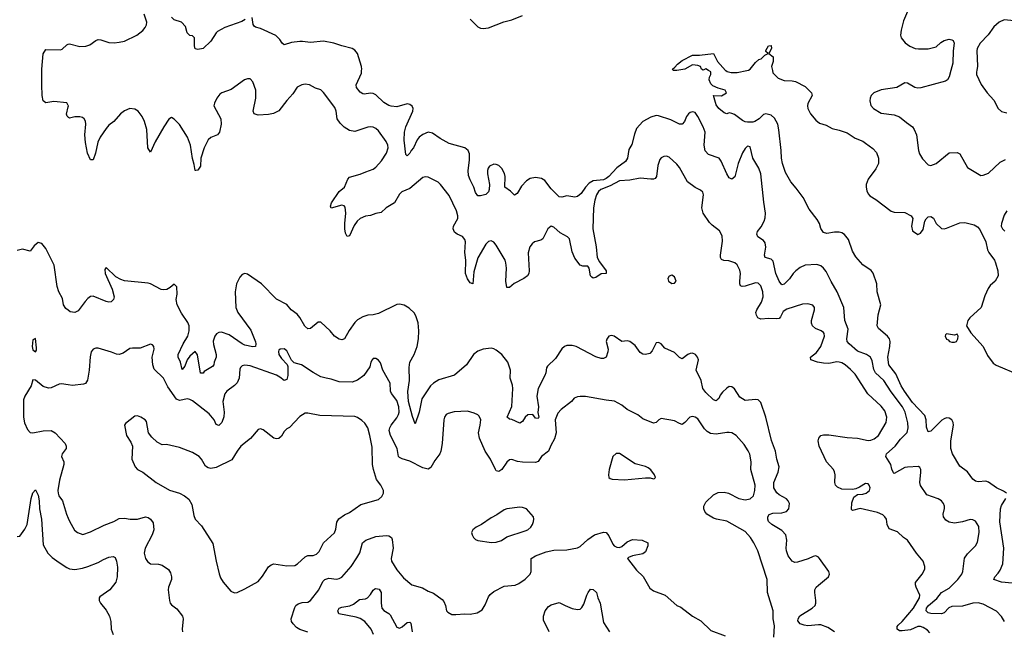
# Model space of a CAD drawing. Header units: inches. Extents: x 2001573 to 2220545, y 644482 to 846830.
# Tile 255 of 256: x 2129630 to 2137150, y 695714 to 700389. Entities that reach past the tile are written whole.
import ezdxf

# ---------------------------------------------------------------- set-up
doc = ezdxf.new("R2010")
doc.units = ezdxf.units.IN
doc.header["$MEASUREMENT"] = 0
for name, color, linetype in [('C1629', 7, 'Continuous'), ('C1639', 7, 'Continuous'), ('C1720', 7, 'Continuous'), ('C1730', 7, 'Continuous')]:
    doc.layers.add(name, color=color, linetype=linetype)

msp = doc.modelspace()

# ---------------------------------------------------------------- linework, layer by layer
at = {"layer": 'C1629', "color": 5}
for points, elevation in [([(2130000, 699732.7), (2129990, 699752.6), (2129890, 699762.9), (2129830, 699753.3), (2129810, 699769.9), (2129802, 699810), (2129797.5, 699890), (2129799.4, 700000)], 280), ([(2130000, 699643.3), (2129991.5, 699651.5), (2129987.4, 699667.4), (2130000, 699724)], 280), ([(2130000, 698167.4), (2129981.7, 698181.7), (2129963.1, 698210), (2129957.2, 698257.2), (2129928.1, 698308.1), (2129914.6, 698350), (2129892.9, 698512.9), (2129830, 698641.2), (2129797.6, 698677.6), (2129770, 698686.6), (2129739, 698661), (2129710, 698619), (2129650, 698634), (2129610, 698624)], 320), ([(2130000, 697597.2), (2129950, 697605.1), (2129930, 697602), (2129870, 697575.4), (2129850, 697573.5), (2129810, 697586.2), (2129750, 697634.5), (2129730, 697637.2), (2129718.5, 697590), (2129669.2, 697510.8), (2129657.9, 697482.1), (2129659.9, 697350), (2129666.8, 697306.8), (2129690, 697255.6), (2129710, 697234.6), (2129730, 697231.6), (2129810, 697247.4), (2129870, 697248.9), (2129899.5, 697230), (2129977.4, 697150), (2129985.7, 697130), (2129983.7, 697110), (2129952.9, 697070), (2129948.5, 697050), (2129965.5, 697010), (2129967.2, 696990), (2129934.5, 696870), (2129921.4, 696790), (2129922.6, 696770), (2129929.4, 696749.4), (2129956, 696710), (2129988.1, 696608.1), (2130000, 696579.1)], 340), ([(2129610, 696438.8), (2129630, 696440.4), (2129670, 696495.6), (2129686.3, 696530), (2129717.8, 696730), (2129730, 696772.4), (2129750, 696796.3), (2129770, 696754), (2129778.5, 696710), (2129780.7, 696650), (2129797, 696570), (2129810, 696374), (2129845, 696310), (2129878.5, 696278.5), (2129930, 696238.6), (2129990, 696202), (2130000, 696196.8)], 320)]:
    msp.add_lwpolyline(points, dxfattribs=dict(at, elevation=elevation))
at = {"layer": 'C1629', "color": 5, "elevation": 340}
msp.add_lwpolyline([(2129750, 697953.2), (2129730, 697941.2), (2129725.1, 697890), (2129730, 697864.9), (2129750, 697850.7), (2129756.8, 697863.2), (2129758.7, 697881.3)], close=True, dxfattribs=at)
at = {"layer": 'C1639', "color": 5}
for points, elevation in [([(2137151.3, 695790), (2137130, 695827.1), (2137090, 695866.9), (2136990, 695920.5), (2136950, 695932.6), (2136910, 695927.7), (2136830, 695906.3), (2136750, 695903.4), (2136727.2, 695892.8), (2136690, 695854.6), (2136670, 695847.9), (2136588.7, 695848.7), (2136570, 695854.6), (2136554.6, 695870), (2136556.1, 695890), (2136570.6, 695910), (2136634.7, 695965.3), (2136670, 696009.2), (2136730, 696044.8), (2136795.9, 696110), (2136824.8, 696150), (2136833.1, 696170), (2136847.5, 696272.5), (2136870, 696304.9), (2136930, 696368.4), (2136944.7, 696395.3), (2136958.4, 696470), (2136954.6, 696514.6), (2136930, 696555.1), (2136910, 696566.6), (2136890, 696568.3), (2136830, 696550.8), (2136770, 696541.4), (2136730, 696547.4), (2136703.6, 696563.6), (2136685.1, 696590), (2136683, 696610), (2136693.4, 696653.4), (2136693.6, 696670), (2136687, 696690), (2136669.5, 696710), (2136645.2, 696725.2), (2136557.5, 696757.5), (2136509.1, 696829.1), (2136504.1, 696850), (2136514, 696930), (2136512.2, 696950), (2136504.9, 696964.9), (2136494.2, 696974.2), (2136410, 696969.7), (2136390, 696964.7), (2136310, 696919.5), (2136304.4, 696924.4), (2136292, 696952), (2136284.2, 696990), (2136245.1, 697050), (2136251.5, 697070), (2136318, 697130), (2136358.5, 697181.5), (2136407.3, 697232.7), (2136415, 697270), (2136413.8, 697306.2), (2136393.9, 697390), (2136373.8, 697430), (2136285.6, 697545.6), (2136230, 697629.8), (2136166.5, 697690), (2136154.5, 697714.5), (2136141.5, 697781.5), (2136128.2, 697808.2), (2136097, 697830), (2136030, 697854.4), (2135965.1, 697910), (2135949.6, 697930), (2135946.9, 697950), (2135956.6, 698023.4), (2135933, 698090), (2135924.4, 698190), (2135873.7, 698310), (2135827.4, 698387.4), (2135790, 698463.7), (2135770, 698489.5), (2135750, 698506.6), (2135718, 698518), (2135630, 698512.9), (2135590, 698494.6), (2135558.2, 698470), (2135538.8, 698450), (2135510, 698407.8), (2135470, 698367), (2135450, 698361.2), (2135430, 698389.2), (2135405.5, 698450), (2135384.4, 698544.4), (2135370, 698558.4), (2135324.5, 698570), (2135319.7, 698590), (2135329.8, 698650), (2135323.7, 698683.7), (2135310, 698701.7), (2135268.3, 698730), (2135259.7, 698750), (2135266.4, 698770), (2135293.7, 698806.3), (2135317.4, 698850), (2135324.9, 698875.1), (2135327.2, 698910), (2135313.6, 698993.6), (2135291.3, 699210), (2135274.8, 699254.8), (2135228.4, 699330), (2135210, 699417.2), (2135190, 699421.2), (2135170, 699403.7), (2135150, 699372.3), (2135117.6, 699290), (2135091.4, 699188.6), (2135070, 699169.4), (2135050, 699180.9), (2135030, 699209.5), (2134988.2, 699308.2), (2134971.3, 699330), (2134890, 699359.7), (2134866.2, 699386.2), (2134858.8, 699430), (2134864.7, 699530), (2134850, 699569.4), (2134810, 699649.3), (2134790, 699679.5), (2134770, 699685.6), (2134750, 699679.6), (2134738, 699670), (2134722, 699650), (2134706.4, 699610), (2134690, 699589.6), (2134670, 699589.7), (2134603.2, 699623.2), (2134510, 699653.7), (2134490, 699656.4), (2134450, 699643.5), (2134390.2, 699609.8), (2134342.2, 699557.8), (2134325.1, 699514.9), (2134304.4, 699435.6), (2134282.3, 699397.7), (2134272.6, 699330), (2134256.1, 699303.9), (2134190, 699255.6), (2134130, 699190.4), (2134110, 699174.8), (2134090, 699165.8), (2134010, 699156), (2133979.6, 699140.4), (2133950.8, 699110), (2133919.2, 699060.8), (2133890, 699038.2), (2133870, 699032), (2133810, 699041.6), (2133770, 699032.7), (2133750, 699036), (2133690, 699096.9), (2133640.5, 699160.5), (2133615.6, 699175.6), (2133570, 699182.3), (2133530, 699175.6), (2133501.7, 699158.3), (2133463.7, 699116.3), (2133430, 699060.7), (2133410, 699046.6), (2133379.1, 699079.1), (2133335.1, 699110), (2133338.7, 699190), (2133333.3, 699213.3), (2133311.5, 699251.5), (2133290, 699273.3), (2133270, 699282.2), (2133250, 699284.2), (2133218.3, 699270), (2133207, 699253), (2133203, 699237), (2133203.2, 699210), (2133218.9, 699130), (2133215.8, 699090), (2133210, 699074), (2133190, 699053.2), (2133150, 699041.6), (2133130, 699043.6), (2133110, 699069.2), (2133099.7, 699110), (2133070, 699165.2), (2133059, 699199), (2133055.2, 699235.2), (2133064.7, 699315.3), (2133064.3, 699364.3), (2133055.3, 699390), (2133030, 699409), (2132910, 699442.7), (2132840.2, 699480.2), (2132782.2, 699522.2), (2132750, 699529.9), (2132707.7, 699512.3), (2132680.7, 699490), (2132665.5, 699470), (2132636.5, 699410), (2132619.3, 699390), (2132610, 699369.3), (2132590, 699349.5), (2132579, 699359), (2132567.4, 699467.4), (2132569.2, 699530), (2132579.1, 699570), (2132632.1, 699690), (2132634, 699710), (2132628.1, 699728.1), (2132610, 699741.1), (2132590, 699744.7), (2132510, 699724.1), (2132467.5, 699727.5), (2132450, 699732.7), (2132410, 699755.5), (2132350, 699813.6), (2132330, 699825.6), (2132310, 699828.6), (2132260.5, 699820.5), (2132250, 699821.6), (2132230, 699834), (2132202, 699870), (2132199.7, 699890), (2132239.3, 699980.7), (2132241.7, 700000)], 260), ([(2137167.3, 696770), (2137145.5, 696785.5), (2137090, 696809.8), (2137030, 696854.7), (2137010, 696860.4), (2136950, 696855.8), (2136930, 696862.4), (2136910, 696877), (2136870, 696932), (2136810, 696975.1), (2136755.1, 697070), (2136742, 697110), (2136741.1, 697170), (2136761.3, 697290), (2136758.7, 697310), (2136750, 697329.2), (2136730, 697342.9), (2136710, 697345.1), (2136690, 697338.4), (2136672.3, 697327.7), (2136590, 697244.5), (2136570, 697239.3), (2136555, 697275), (2136554, 697330), (2136542.5, 697362.5), (2136450, 697464), (2136387.1, 697550), (2136361.9, 697590), (2136322.7, 697682.7), (2136269.2, 697750), (2136259.6, 697810), (2136275.7, 697890), (2136278, 697930), (2136272.7, 697950), (2136257.6, 697970), (2136188.8, 698028.8), (2136178.9, 698050), (2136186.2, 698133.8), (2136207.3, 698210), (2136178.7, 698310), (2136176.9, 698370), (2136150, 698451.8), (2136133, 698473), (2136070, 698515.4), (2136015.9, 698575.9), (2135990, 698619.5), (2135959.6, 698710), (2135930, 698747.3), (2135910, 698760.2), (2135890, 698765), (2135854.2, 698765.8), (2135795.1, 698755.1), (2135770, 698762.7), (2135750, 698793.2), (2135739.2, 698830), (2135721.9, 698861.9), (2135659.6, 698939.6), (2135614, 699030), (2135561.7, 699101.7), (2135519.7, 699150), (2135479.7, 699219.7), (2135456.8, 699290), (2135448.7, 699330), (2135446.6, 699390), (2135427.2, 699547.2), (2135419.6, 699590), (2135395.9, 699635.9), (2135370, 699658), (2135330, 699669.7), (2135310, 699663.6), (2135277, 699630), (2135244.9, 699610), (2135230, 699604.8), (2135190, 699605), (2135170, 699609), (2135150, 699619.7), (2135090, 699664.7), (2135070, 699672.7), (2135050, 699676), (2135030, 699669.4), (2135010, 699676), (2134970, 699709.6), (2134950, 699737.2), (2134929.4, 699810.6), (2134990, 699806), (2135028, 699830), (2135018, 699850), (2134965.2, 699865.2), (2134924.7, 699884.7), (2134910, 699898), (2134895.3, 699930), (2134898, 699950), (2134908, 699970), (2134908, 699990), (2134891.6, 700000)], 240), ([(2135024, 700000), (2135033.7, 699993.7), (2135064.9, 699984.9), (2135110, 699984.4), (2135183.5, 700000)], 240), ([(2135379.6, 700000), (2135383.4, 699983.4), (2135422, 699942), (2135470, 699923.8), (2135530, 699922), (2135556.3, 699916.3), (2135630, 699879.1), (2135670, 699838.8), (2135677.3, 699830), (2135681.6, 699810), (2135650.9, 699749.1), (2135647.5, 699730), (2135650.9, 699710), (2135670.2, 699670), (2135710, 699620.9), (2135738.9, 699598.9), (2135790, 699582), (2135836.7, 699556.7), (2135890, 699544.9), (2135950, 699523.8), (2136010, 699483.1), (2136070, 699459.3), (2136090, 699446.4), (2136145.3, 699405.3), (2136173, 699373), (2136190.3, 699330), (2136190.3, 699290), (2136170.2, 699250), (2136109.4, 699170.6), (2136096.1, 699130), (2136094.3, 699110), (2136099.9, 699079.9), (2136110, 699057.3), (2136122.5, 699042.5), (2136170, 699014.9), (2136286.5, 698926.5), (2136310, 698918.4), (2136390, 698915.5), (2136438, 698890), (2136451, 698870), (2136442.8, 698810), (2136450, 698774), (2136490, 698746.8), (2136510, 698756), (2136530, 698784.7), (2136543.7, 698850), (2136553.4, 698866.6), (2136570, 698882), (2136590, 698884.9), (2136610, 698870.8), (2136630.4, 698830), (2136670, 698792.2), (2136690, 698790.3), (2136710, 698795.6), (2136810, 698836.9), (2136850, 698838.6), (2136919.9, 698819.9), (2136945.1, 698805.1), (2136964.2, 698784.2), (2137010.2, 698690), (2137022.6, 698630), (2137031.7, 698610), (2137074.4, 698550), (2137083.8, 698530), (2137102, 698470), (2137104, 698430), (2137080.4, 698390), (2137042.5, 698357.5), (2137026.6, 698333.4), (2137002.8, 698277.2), (2136974.6, 698190), (2136886.8, 698110), (2136870.8, 698090), (2136862, 698050), (2136894.4, 697994.4), (2136990, 697890.8), (2137022.8, 697822.8), (2137064.1, 697764.1), (2137088.1, 697748.1), (2137270, 697672.4)], 240), ([(2136741.1, 700000), (2136728.3, 699951.7), (2136716.5, 699930), (2136701.6, 699918.4), (2136512.9, 699867.1), (2136490, 699864.6), (2136467.3, 699870), (2136410, 699904.2), (2136390, 699907), (2136330, 699869.6), (2136210, 699852.8), (2136154.8, 699830), (2136133.4, 699810), (2136125.5, 699790), (2136123.8, 699770), (2136132, 699732), (2136150.5, 699710), (2136210, 699674.9), (2136310, 699660.9), (2136350, 699647), (2136402.2, 699602.2), (2136449.3, 699569.3), (2136463.1, 699550), (2136480.3, 699510), (2136494, 699390), (2136502.5, 699362.5), (2136526.4, 699326.4), (2136570, 699279.1), (2136590, 699275.5), (2136630, 699288.7), (2136730, 699370.4), (2136790, 699374), (2136810, 699364.7), (2136870, 699258.8), (2136970, 699198), (2136990, 699201), (2137030, 699216.3), (2137119.8, 699300.2), (2137159.2, 699320.8)], 260), ([(2136939.4, 700000), (2136937.1, 699990), (2136938, 699970), (2136972.8, 699892.8), (2137019.1, 699830), (2137070, 699774.8), (2137103, 699710), (2137130, 699688.5), (2137170, 699677.1)], 280), ([(2136582.8, 695702.8), (2136562.6, 695722.6), (2136530, 695742.6), (2136510, 695749.8), (2136490, 695749.8), (2136434.6, 695725.4), (2136370, 695717), (2136350, 695716.4), (2136331.2, 695730), (2136333.3, 695750), (2136340.2, 695759.8), (2136370, 695788.1), (2136456.3, 695890), (2136502.7, 695970), (2136504.9, 695990), (2136477.5, 696050), (2136471.7, 696070), (2136473.1, 696086.9), (2136522.9, 696150), (2136542.9, 696190), (2136543.6, 696210), (2136531.8, 696250), (2136480.7, 696310), (2136410, 696409.3), (2136379.3, 696430), (2136333.6, 696473.6), (2136270, 696496), (2136256.3, 696530), (2136249.5, 696570), (2136238, 696590), (2136223.1, 696603.1), (2136181.4, 696621.4), (2136050, 696652.2), (2135990, 696638.3), (2135984.1, 696644.1), (2135985, 696695), (2136001.4, 696738.6), (2136030, 696758.6), (2136070, 696762), (2136096.3, 696770), (2136119.7, 696790), (2136125.1, 696810), (2136118.7, 696830), (2136110, 696840.7), (2136090, 696842.4), (2136045.4, 696814.6), (2136017.6, 696802.4), (2135990, 696797.6), (2135910, 696800.2), (2135875.5, 696815.5), (2135861.6, 696830), (2135854.8, 696850), (2135858.2, 696910), (2135853.5, 696933.5), (2135844.7, 696950), (2135793.3, 697010), (2135736.9, 697130), (2135729.8, 697170), (2135733, 697190), (2135749.8, 697210.2), (2135770, 697216.5), (2135810, 697216.5), (2135950, 697195), (2136030, 697191.3), (2136110, 697172.7), (2136130, 697174.2), (2136156.2, 697183.8), (2136188.8, 697211.2), (2136247.5, 697310), (2136254, 697350), (2136237.9, 697397.9), (2136210, 697435), (2136108.9, 697530), (2136010, 697679.3), (2135976, 697716), (2135935.6, 697750), (2135910, 697764.9), (2135890, 697770.6), (2135870, 697772.4), (2135810, 697761.9), (2135770, 697762.3), (2135723.7, 697770), (2135671.6, 697790), (2135669.7, 697810), (2135714.8, 697845.2), (2135749.1, 697890), (2135776.5, 697970), (2135775, 697990), (2135770, 697996.9), (2135751.6, 698010), (2135708.2, 698028.2), (2135684.4, 698050), (2135677.2, 698070), (2135678.7, 698090), (2135700.4, 698170), (2135700.5, 698190), (2135686.9, 698206.9), (2135650, 698216.9), (2135610, 698213.7), (2135490, 698177), (2135462.4, 698157.6), (2135441.9, 698118.1), (2135430, 698105), (2135410, 698101.5), (2135350, 698105.8), (2135290, 698099.8), (2135268.2, 698110), (2135256.5, 698130), (2135253.3, 698150), (2135260.3, 698170), (2135295.8, 698230), (2135309, 698270), (2135307.2, 698310), (2135290, 698355.1), (2135270, 698374.7), (2135250, 698378.7), (2135170, 698351.5), (2135148.9, 698348.9), (2135135.6, 698355.6), (2135129.8, 698369.8), (2135129.8, 698389.8), (2135136, 698450), (2135130, 698473.2), (2135110, 698515.1), (2135092.7, 698530), (2135076.4, 698536.4), (2135045.2, 698545.2), (2135008.5, 698548.5), (2134990, 698556.3), (2134981.8, 698570), (2134982, 698590), (2134997.2, 698697.2), (2134996.6, 698736.6), (2134974.9, 698774.9), (2134917.7, 698817.7), (2134898, 698838), (2134849.8, 698910), (2134839.2, 698950), (2134851.5, 699050), (2134846.6, 699070), (2134830, 699086.6), (2134790, 699107.3), (2134730.8, 699150.8), (2134670, 699259.6), (2134650, 699284.2), (2134590, 699337), (2134570, 699346.6), (2134550, 699343.7), (2134530, 699332.3), (2134520.3, 699319.7), (2134504.7, 699275.3), (2134494.7, 699190), (2134484.8, 699175.2), (2134471, 699169), (2134451, 699169), (2134370, 699178.8), (2134290, 699161.4), (2134210, 699158.5), (2134140.3, 699119.7), (2134068.3, 699091.7), (2134050, 699075), (2134035, 699050), (2134021.7, 699010), (2134013.3, 698950), (2134008.7, 698790), (2134033.7, 698653.7), (2134041, 698570), (2134058.5, 698538.5), (2134110.2, 698470), (2134110.2, 698449.8), (2134070, 698445.2), (2134030, 698419.4), (2134010, 698412.9), (2134000.6, 698420.6), (2133990.6, 698430.6), (2133978.9, 698490), (2133970, 698504.5), (2133930, 698505.6), (2133910, 698513.6), (2133870, 698565.4), (2133850, 698614), (2133830, 698714), (2133814, 698730), (2133758.8, 698758.8), (2133710, 698803.5), (2133690, 698810.9), (2133664.4, 698790), (2133626.1, 698713.9), (2133610, 698703), (2133560.7, 698690), (2133543.6, 698676.4), (2133527.2, 698652.8), (2133513.4, 698606.6), (2133522, 698470), (2133518.6, 698450), (2133508.5, 698431.5), (2133479.5, 698410), (2133407.1, 698372.9), (2133370, 698342.6), (2133350, 698342.9), (2133342, 698390), (2133347.8, 698490), (2133344.1, 698530), (2133337.5, 698550), (2133270, 698665.7), (2133250, 698687.2), (2133230, 698698.3), (2133210, 698694.3), (2133190, 698672.2), (2133130.1, 698569.9), (2133097.3, 698462.7), (2133090.3, 698370), (2133070, 698376.9), (2133050, 698408.7), (2133035.5, 698450), (2133038.6, 698550), (2133030.5, 698610), (2133033.7, 698690), (2133029.9, 698709.9), (2133010.9, 698730.9), (2132971.6, 698750), (2132950, 698766), (2132940.3, 698790), (2132942.2, 698810), (2132975.7, 698870), (2132977.3, 698890), (2132967.1, 698927.1), (2132910, 699044.5), (2132843.6, 699130), (2132826, 699146), (2132750, 699184.5), (2132730, 699187), (2132710, 699182.9), (2132610, 699099.7), (2132547.3, 699072.7), (2132530, 699056.3), (2132491.5, 698988.5), (2132429.5, 698950.5), (2132390, 698915.8), (2132350, 698907.6), (2132310, 698892.3), (2132270, 698887.7), (2132230, 698869.9), (2132207.2, 698850), (2132183.9, 698816.1), (2132150, 698737), (2132130, 698732.3), (2132118.2, 698758.2), (2132112.1, 698790), (2132111.9, 698830), (2132121.2, 698910), (2132115.7, 698955.7), (2132107, 698967), (2132090, 698971.1), (2132010, 698949.3), (2132003.9, 698963.9), (2132011.5, 698990), (2132070, 699074.6), (2132111.3, 699110), (2132136.2, 699170), (2132150, 699185.5), (2132230, 699207.5), (2132272.7, 699227.3), (2132330, 699246.1), (2132350, 699261.1), (2132394.3, 699310), (2132431.4, 699370), (2132443.7, 699410), (2132442.2, 699430), (2132430, 699458.7), (2132370, 699539.5), (2132350, 699558.4), (2132330, 699567.6), (2132310, 699571.1), (2132290, 699568.2), (2132190, 699535.1), (2132150, 699541.7), (2132107.2, 699567.2), (2132077.9, 699597.9), (2132055.8, 699630), (2132047.7, 699690), (2132037.4, 699717.4), (2131950, 699833.2), (2131930, 699852.7), (2131890, 699866), (2131842, 699890), (2131810, 699896.2), (2131784.7, 699890), (2131750, 699872.3), (2131716.9, 699823.1), (2131670, 699772.3), (2131608, 699692), (2131568.1, 699671.9), (2131530, 699664.2), (2131450, 699658.4), (2131421.2, 699670), (2131413.2, 699690), (2131433.3, 699790), (2131432.8, 699850), (2131410, 699914), (2131390, 699936), (2131370, 699938), (2131346, 699930), (2131244.4, 699855.6), (2131174.8, 699830), (2131159.6, 699820.4), (2131134.4, 699790), (2131116.4, 699750), (2131113, 699730), (2131166.7, 699630), (2131168.5, 699590), (2131156.4, 699530), (2131140.7, 699510), (2131090, 699489.7), (2131070, 699471.8), (2131037.7, 699410), (2131013.6, 699330), (2131010, 699269), (2130990, 699238), (2130975.3, 699235.3), (2130970, 699235.3), (2130963.3, 699283.3), (2130948.9, 699328.9), (2130934, 699430), (2130910.8, 699490), (2130850, 699586.6), (2130810, 699629.3), (2130790, 699641.2), (2130770, 699627.6), (2130730.2, 699570), (2130665.4, 699454.6), (2130630, 699377.2), (2130608.3, 699410), (2130601.4, 699550), (2130583.9, 699610), (2130564, 699650), (2130533.6, 699690), (2130510, 699706), (2130470, 699709.6), (2130430, 699693.3), (2130399.3, 699670), (2130349.2, 699610.8), (2130310, 699582), (2130290, 699556.3), (2130245, 699490), (2130226.4, 699453.6), (2130209, 699370), (2130190, 699317.2), (2130170, 699319), (2130147.1, 699370), (2130131.8, 699450), (2130126.8, 699510), (2130134.8, 699590), (2130132.1, 699612.1), (2130123, 699630), (2130110, 699642), (2130090, 699647.2), (2130050, 699646), (2130010, 699637), (2130001.7, 699641.7), (2130000, 699643.3)], 280), ([(2130000, 699724), (2130001.3, 699730), (2130000, 699732.7)], 280), ([(2137170, 698928), (2137150, 698895.1), (2137128.5, 698830), (2137127.5, 698810), (2137136, 698790), (2137153.6, 698773.6)], 260), ([(2135854, 695710), (2135802.6, 695742.6), (2135750, 695762.1), (2135730, 695764.1), (2135650, 695756.5), (2135621, 695761), (2135591, 695771), (2135573.8, 695793.8), (2135574.7, 695810), (2135587.4, 695832.6), (2135682.4, 695890), (2135704.7, 695910), (2135711.2, 695930), (2135711.2, 695948.8), (2135702, 696010), (2135703.5, 696030), (2135713, 696050), (2135730, 696067), (2135807, 696130), (2135814.5, 696150), (2135809.5, 696170), (2135738.4, 696270), (2135730, 696279.5), (2135710, 696289.6), (2135690, 696286), (2135652.6, 696267.4), (2135570, 696242.4), (2135550, 696240.7), (2135530, 696248.9), (2135500.2, 696290), (2135486.3, 696330), (2135483.9, 696350), (2135489.8, 696410), (2135480.7, 696450), (2135450, 696485), (2135373.5, 696530), (2135350, 696552), (2135343.5, 696570), (2135344.5, 696590), (2135354.3, 696605.7), (2135382, 696618), (2135450, 696618.6), (2135487.6, 696630), (2135505.1, 696650), (2135509.7, 696689.7), (2135500.7, 696710), (2135486, 696726), (2135430, 696756), (2135411.9, 696771.9), (2135389.9, 696810), (2135389.9, 696850), (2135424.2, 696930), (2135430.8, 696970), (2135412.2, 697030), (2135402.8, 697090), (2135371.1, 697171.1), (2135328, 697350), (2135290, 697462.7), (2135270, 697482.7), (2135250, 697486), (2135170, 697477), (2135130, 697504.2), (2135088.4, 697568.4), (2135070, 697582.9), (2135050, 697584.5), (2135030, 697572.3), (2134997.8, 697542.2), (2134980.9, 697519.1), (2134970, 697494), (2134958, 697482), (2134950, 697476), (2134930, 697483.7), (2134870, 697539.6), (2134848.6, 697570), (2134834.8, 697630), (2134797.7, 697710), (2134814.5, 697790), (2134806.6, 697810), (2134790.7, 697830.7), (2134770, 697838.7), (2134750, 697838.2), (2134732.7, 697830), (2134690, 697797), (2134670, 697807.3), (2134630, 697844.5), (2134557.5, 697877.5), (2134529, 697910), (2134510, 697922.7), (2134490, 697919.3), (2134461.7, 697858.3), (2134442.9, 697837.1), (2134410.7, 697829.3), (2134390, 697833.5), (2134370, 697846), (2134330, 697897.4), (2134290, 697929.6), (2134270, 697935.1), (2134230, 697929.6), (2134170, 697969.7), (2134150, 697974.3), (2134130, 697969.6), (2134113.9, 697946.1), (2134110.3, 697930), (2134124.7, 697870), (2134123.2, 697850), (2134110.3, 697810), (2134090, 697799.1), (2134070, 697798.7), (2134030, 697811.9), (2133879, 697890), (2133850, 697898.7), (2133810, 697897.6), (2133790, 697889.6), (2133770, 697872), (2133721.4, 697798.6), (2133660.3, 697739.7), (2133653.4, 697726.6), (2133649.2, 697690), (2133642, 697670), (2133590.8, 697570), (2133578.8, 697510), (2133592, 697430), (2133587.5, 697387.5), (2133594.4, 697350), (2133590, 697339.5), (2133570, 697343.1), (2133550, 697371.2), (2133510, 697369.7), (2133490.3, 697350), (2133470, 697318.3), (2133450, 697305.7), (2133390, 697331.9), (2133370, 697334.3), (2133353, 697350), (2133388.6, 697431.4), (2133395.8, 697570), (2133394.2, 697594.2), (2133376.5, 697650), (2133377.8, 697710), (2133357.1, 697770), (2133313, 697830), (2133270, 697864), (2133250, 697874), (2133230, 697877.4), (2133170, 697871.3), (2133130, 697856.3), (2133097.1, 697830), (2133042.4, 697750), (2132950, 697671), (2132830, 697636.1), (2132790, 697611.5), (2132766.4, 697590), (2132700.1, 697490), (2132680.1, 697390), (2132650, 697299), (2132630, 697356), (2132600.3, 697470), (2132594, 697546), (2132606.4, 697630), (2132605.4, 697730), (2132609.2, 697770), (2132641.8, 697830), (2132664.6, 697890), (2132676.5, 697950), (2132679.1, 698010), (2132672.6, 698072.6), (2132658.5, 698118.5), (2132645.1, 698145.1), (2132604.9, 698184.9), (2132565.8, 698205.8), (2132530, 698213.2), (2132510, 698212.3), (2132370, 698142.9), (2132330, 698132.5), (2132290, 698129.8), (2132250, 698118), (2132210, 698093.8), (2132190, 698074.7), (2132146, 698014), (2132111.3, 697948.7), (2132090, 697942.4), (2132070, 697948), (2132034, 697970), (2132000.5, 698010), (2131930, 698076.3), (2131910, 698077.4), (2131851, 698029), (2131830, 698025.7), (2131807.1, 698047.1), (2131770, 698112.6), (2131750, 698138.3), (2131702.9, 698170), (2131670, 698212.3), (2131590, 698252.7), (2131477.2, 698370), (2131370, 698442.7), (2131350, 698449.2), (2131330, 698441.2), (2131310, 698421.2), (2131286, 698370), (2131276.4, 698310), (2131279.6, 698190), (2131296, 698150), (2131395.7, 698015.7), (2131430, 697926), (2131434.3, 697910), (2131430.4, 697890), (2131410, 697888.4), (2131350, 697902.3), (2131330, 697911.6), (2131230, 697980.8), (2131170, 698001.4), (2131150, 697998.5), (2131133.3, 697986.7), (2131121.4, 697970), (2131108.5, 697931.5), (2131110, 697904.9), (2131131, 697829), (2131130.2, 697810), (2131115.3, 697770), (2131112.8, 697750), (2131102.2, 697737.8), (2131039.1, 697700.9), (2131030, 697688.2), (2131010, 697686), (2130987, 697827), (2130970, 697852.3), (2130930, 697817.7), (2130908.7, 697790), (2130890, 697741.3), (2130870, 697716.2), (2130856.8, 697770), (2130841.2, 697810), (2130840.9, 697830), (2130878.9, 697910), (2130914.5, 697970), (2130924.5, 698010), (2130925.3, 698050), (2130915.1, 698075.1), (2130865.3, 698145.3), (2130833.5, 698210), (2130826, 698250), (2130831.3, 698291.3), (2130830, 698346), (2130810, 698368), (2130779.3, 698340.7), (2130752.3, 698327.7), (2130730, 698322.9), (2130710, 698327.6), (2130630, 698369.7), (2130610, 698375.1), (2130430, 698393.5), (2130401.8, 698401.8), (2130363.1, 698423.1), (2130290, 698494), (2130280.5, 698479.5), (2130281.3, 698450), (2130335.3, 698330), (2130350.4, 698270), (2130346, 698250), (2130327.5, 698232.5), (2130310, 698229.5), (2130290, 698233.6), (2130190, 698276.1), (2130170, 698273.1), (2130150, 698258.8), (2130130, 698235.8), (2130076.7, 698163.3), (2130050, 698149.9), (2130015.4, 698155.4), (2130000, 698167.4)], 320), ([(2135390.8, 695670), (2135395.6, 695755.6), (2135385.7, 695810), (2135384.4, 695870), (2135342.4, 696010), (2135339.1, 696110), (2135266.6, 696330), (2135238.3, 696390), (2135212.6, 696430), (2135170, 696477.7), (2135030, 696556.5), (2134950.8, 696570.8), (2134930, 696579.1), (2134878.4, 696610), (2134862, 696630), (2134855.4, 696650), (2134856.4, 696670), (2134870, 696701.6), (2134930, 696757.1), (2134965.6, 696774.4), (2135010, 696777), (2135044.7, 696770), (2135122, 696730), (2135170, 696718.2), (2135210, 696725.2), (2135234.6, 696750), (2135244.8, 696790), (2135246.2, 696830), (2135214.2, 696950), (2135217.4, 697010), (2135206.6, 697066.6), (2135194.4, 697094.4), (2135162.5, 697142.5), (2135102.9, 697210), (2135070, 697229.7), (2135050, 697233.3), (2135030, 697234), (2134950, 697220.2), (2134906.2, 697226.2), (2134880.6, 697240.6), (2134860.3, 697260.3), (2134810, 697337.4), (2134790, 697351.1), (2134770, 697354.7), (2134749, 697351), (2134711.3, 697308.7), (2134690, 697295.6), (2134670, 697301.6), (2134630, 697323.6), (2134530, 697341.2), (2134510.5, 697329.5), (2134490, 697308.7), (2134470, 697304), (2134390, 697337.4), (2134350, 697367.3), (2134270, 697409.5), (2134230, 697442.9), (2134174.1, 697474.1), (2134110, 697479.8), (2133950.4, 697509.6), (2133910.4, 697509.6), (2133890, 697507), (2133864.4, 697495.6), (2133844.9, 697470), (2133766, 697410), (2133739.9, 697380.1), (2133718.5, 697330), (2133726.4, 697230), (2133714.5, 697185.5), (2133685.4, 697134.6), (2133669.2, 697090.8), (2133614.4, 697050), (2133590, 697011.8), (2133570, 697003.9), (2133470, 697006.3), (2133432.2, 697012.2), (2133390, 697026.3), (2133370, 697025.6), (2133350, 697005.6), (2133311.6, 696950), (2133290, 696936.3), (2133270, 696941.6), (2133264, 696950), (2133225.8, 697030), (2133185.8, 697090), (2133141.6, 697190), (2133134.3, 697230), (2133148, 697290), (2133151.2, 697330), (2133138, 697358), (2133128.4, 697368.4), (2133102.2, 697382.2), (2133050, 697397.7), (2132949, 697391), (2132902, 697378), (2132888, 697370), (2132874.9, 697350), (2132868.5, 697330), (2132857.8, 697150), (2132847.6, 697090), (2132838, 697070), (2132800, 697020), (2132770, 696966), (2132750, 696952.4), (2132710, 696964.2), (2132610, 697014.5), (2132550, 697031), (2132530, 697041.3), (2132523.1, 697050), (2132512.3, 697110), (2132461.9, 697210), (2132452.8, 697250), (2132456.5, 697270), (2132466.6, 697290), (2132510, 697345.5), (2132522.7, 697370), (2132527.8, 697390), (2132525.4, 697430), (2132510, 697477.4), (2132470.5, 697530.5), (2132462.9, 697550), (2132458.3, 697610), (2132402.9, 697710), (2132385.6, 697765.6), (2132370, 697785.2), (2132350, 697799.3), (2132330, 697799.3), (2132320.7, 697790), (2132310.6, 697770), (2132303.4, 697736.6), (2132258, 697670), (2132210, 697632.4), (2132170, 697618), (2132070, 697621.2), (2132010, 697641.5), (2131970, 697647.6), (2131930, 697659.7), (2131870, 697691.2), (2131781.2, 697750), (2131726.7, 697766.7), (2131705.6, 697785.6), (2131670, 697857), (2131650, 697873.6), (2131618, 697870), (2131610, 697864), (2131606.5, 697853.5), (2131609.1, 697830), (2131630, 697799.3), (2131672.3, 697752.3), (2131678.7, 697738.7), (2131678.3, 697670), (2131670, 697639.3), (2131650, 697631.8), (2131617.7, 697657.7), (2131591.8, 697671.8), (2131390, 697743.1), (2131350, 697747.1), (2131330, 697742), (2131315.8, 697730), (2131310, 697717.2), (2131305.4, 697650), (2131290, 697614), (2131270, 697592), (2131211.8, 697550), (2131195.6, 697530), (2131182.3, 697470), (2131190.2, 697390), (2131187.7, 697352.3), (2131172.7, 697310), (2131150, 697286), (2131130, 697294), (2131116.2, 697330), (2131077.3, 697377.3), (2130950, 697475.3), (2130930, 697486.6), (2130910.3, 697489.7), (2130850, 697476.9), (2130827.1, 697487.1), (2130761.3, 697581.3), (2130727.4, 697650), (2130657.5, 697717.5), (2130647.6, 697750), (2130642.7, 697810), (2130656.3, 697870), (2130654.5, 697890), (2130644.1, 697904.1), (2130630, 697909.4), (2130550, 697877.4), (2130490, 697878.7), (2130470, 697875.1), (2130420.7, 697839.3), (2130390, 697829.8), (2130370, 697832.2), (2130330, 697848.5), (2130230, 697877.6), (2130210, 697877), (2130190.4, 697869.6), (2130175.5, 697850), (2130167, 697813), (2130160.3, 697710), (2130147.6, 697632.4), (2130131.8, 697608.2), (2130117.7, 697602.3), (2130032.2, 697592.2), (2130000, 697597.2)], 340), ([(2137210, 696080.7), (2137128, 696090), (2137069.3, 696110), (2137077, 696130), (2137102.7, 696157.3), (2137118.3, 696181.7), (2137138.7, 696230), (2137147.4, 696350), (2137117.1, 696550), (2137122.2, 696650), (2137130, 696674.9), (2137161, 696730)], 240), ([(2130000, 696579.1), (2130010, 696554.8), (2130047.6, 696487.6), (2130070, 696468.2), (2130113, 696453), (2130170, 696472.9), (2130275.8, 696524.2), (2130347.7, 696552.3), (2130390, 696575.8), (2130430, 696579.5), (2130472.2, 696572.2), (2130530, 696571.7), (2130590, 696588.9), (2130610, 696584.6), (2130630, 696572.2), (2130650, 696544), (2130654.3, 696490), (2130641, 696450), (2130586.9, 696350), (2130581.1, 696310), (2130590, 696271), (2130606.8, 696246.8), (2130630, 696230.4), (2130690, 696227.2), (2130718.7, 696218.7), (2130765.1, 696185.1), (2130781.8, 696161.8), (2130790.3, 696130.3), (2130788.8, 696110), (2130767.2, 696050), (2130764.9, 696030), (2130772.7, 695950), (2130779.3, 695930), (2130790, 695916.3), (2130830, 695884.4), (2130872.7, 695830), (2130879.3, 695810), (2130870.6, 695730), (2130874, 695710)], 340), ([(2131830, 695707.6), (2131770, 695727), (2131743.7, 695743.7), (2131717.8, 695770), (2131705.8, 695790), (2131703.1, 695810), (2131730, 695894.8), (2131738.4, 695910), (2131755.6, 695924.4), (2131786.2, 695933.8), (2131830, 695936.5), (2131851.9, 695948.1), (2131913.8, 696030), (2131945.5, 696094.5), (2131960.5, 696110), (2131990, 696119.3), (2132050, 696113.6), (2132070, 696116.9), (2132090, 696126.7), (2132160.8, 696210), (2132205.5, 696274.5), (2132226.8, 696313.2), (2132249.1, 696390.9), (2132274.5, 696410), (2132350, 696439.1), (2132430, 696444.9), (2132450, 696442.6), (2132470.5, 696430), (2132475.8, 696415.8), (2132481.7, 696350), (2132466, 696270), (2132470.3, 696250), (2132510, 696183), (2132562.2, 696122.2), (2132623.8, 696070), (2132705.3, 696045.3), (2132750, 696020.5), (2132790, 696004.9), (2132856, 695956), (2132870, 695940.7), (2132882.4, 695910), (2132890.5, 695870.5), (2132899.8, 695859.8), (2132930, 695842.8), (2132962, 695842), (2133030, 695847.3), (2133070, 695844), (2133125.2, 695854.8), (2133161.2, 695878.8), (2133184.4, 695915.6), (2133210, 695976.3), (2133224, 695996), (2133250, 696018.7), (2133330, 696058.7), (2133414.2, 696065.8), (2133442, 696078), (2133490, 696112.4), (2133527.6, 696150), (2133535.8, 696170), (2133537.6, 696270), (2133569.4, 696290), (2133650, 696321.7), (2133710, 696334.3), (2133810, 696336.4), (2133890, 696352), (2133910, 696362.4), (2133970, 696415.5), (2134021.2, 696450), (2134090, 696472.2), (2134110, 696468.5), (2134130, 696444.4), (2134160.5, 696380.5), (2134170, 696368.2), (2134190, 696358), (2134210, 696355), (2134230, 696362.8), (2134270, 696397.3), (2134310, 696416.5), (2134384.7, 696410), (2134427.3, 696390), (2134427.5, 696367.5), (2134410, 696320.7), (2134390, 696307.2), (2134311.3, 696290), (2134281.1, 696278.9), (2134271, 696270), (2134340.9, 696180.9), (2134392.1, 696132.1), (2134443.1, 696043.1), (2134470, 696024), (2134561, 695990), (2134650, 695910.8), (2134678.8, 695898.8), (2134770, 695830.7), (2134832.8, 695792.8), (2134910, 695720.7), (2135018.6, 695678.6)], 340), ([(2130000, 696196.8), (2130010, 696191.5), (2130050, 696186.9), (2130110, 696196.9), (2130150, 696209.1), (2130230, 696239.2), (2130270, 696263.2), (2130310, 696280.2), (2130344.8, 696284.8), (2130357.9, 696277.9), (2130370, 696250.8), (2130376.7, 696203.3), (2130374.4, 696130), (2130363.7, 696090), (2130317, 696030), (2130242.8, 695977.2), (2130237.1, 695970), (2130237.6, 695950), (2130247, 695930), (2130290, 695875.5), (2130316, 695830), (2130326.5, 695790), (2130328.9, 695728.9), (2130343.8, 695690)], 320), ([(2132332.4, 695690), (2132313.4, 695730), (2132265, 695790), (2132230.4, 695810.4), (2132200.7, 695820.7), (2132067.8, 695847.8), (2132060.4, 695870), (2132070, 695890.3), (2132090, 695898.5), (2132152.2, 695907.8), (2132178.5, 695921.5), (2132223.9, 695956.1), (2132270, 695963.1), (2132286, 695970), (2132310, 695994), (2132330, 696028.4), (2132342, 696038), (2132350, 696042.2), (2132375.4, 696035.4), (2132391.6, 696010), (2132389.5, 695929.5), (2132396.5, 695890), (2132412.1, 695872.1), (2132450, 695850.2), (2132459.1, 695839.1), (2132510, 695745.3), (2132530, 695738.9), (2132551.6, 695748.4), (2132590, 695780.4), (2132610, 695784.9), (2132616.5, 695776.5), (2132628.5, 695708.5)], 320), ([(2133674, 695710), (2133630, 695798), (2133629.7, 695830), (2133642.9, 695870), (2133670, 695904), (2133690, 695916.3), (2133750, 695934.8), (2133796, 695910), (2133849, 695889), (2133890, 695881.3), (2133910, 695883.8), (2133924, 695896), (2133938.9, 695921.1), (2133962, 695990), (2133973, 696010), (2133990, 696034.9), (2134010, 696032.7), (2134035.3, 696010), (2134044.9, 695970), (2134064, 695930), (2134090, 695780.7), (2134134, 695710)], 320)]:
    msp.add_lwpolyline(points, dxfattribs=dict(at, elevation=elevation))
for points, elevation in [([(2134610, 698436), (2134590, 698429.3), (2134580.3, 698410), (2134586.5, 698390), (2134610, 698372.2), (2134630, 698374.4), (2134643, 698390), (2134630, 698423.7)], 320), ([(2136710, 697988), (2136701, 697979), (2136698, 697970), (2136710, 697946.8), (2136722, 697942), (2136732, 697930), (2136750, 697922.8), (2136770, 697924.7), (2136786, 697930), (2136795.3, 697950), (2136798, 697970), (2136790, 697986), (2136770, 697978)], 240), ([(2131830, 697380.5), (2131810, 697380.5), (2131770, 697355.8), (2131690, 697272.7), (2131670, 697262.7), (2131650, 697241.2), (2131630, 697206), (2131610, 697187.3), (2131590, 697184.2), (2131570, 697191.2), (2131490, 697254.5), (2131470, 697260.9), (2131450, 697256), (2131393.2, 697186.8), (2131318.7, 697130), (2131290, 697091.8), (2131250, 697024.5), (2131130, 696966), (2131090, 696957.2), (2131070, 696962.7), (2131050, 696977.2), (2131018.7, 697030), (2131001.6, 697050), (2130950, 697081.3), (2130850, 697119.7), (2130750, 697141.2), (2130719, 697139), (2130680.1, 697160.1), (2130638, 697198), (2130614, 697230), (2130597.5, 697317.5), (2130588.7, 697330), (2130555.3, 697350), (2130530, 697361.2), (2130510, 697359), (2130436.9, 697303.1), (2130431.3, 697290), (2130446, 697210), (2130478.5, 697158.5), (2130490.8, 697130), (2130486.8, 697030), (2130511, 696970), (2130530, 696951), (2130570, 696930.8), (2130670.8, 696850), (2130773.9, 696793.9), (2130850, 696768.7), (2130887.3, 696750), (2130922.8, 696722.8), (2130944, 696684), (2130959.3, 696599.3), (2130970.4, 696570.4), (2131019.2, 696519.2), (2131106.1, 696386.1), (2131130.3, 696250), (2131152.3, 696152.3), (2131163.4, 696123.4), (2131184, 696090), (2131241.6, 696021.6), (2131270, 696006.8), (2131290, 696010.7), (2131350, 696039.1), (2131450, 696095.5), (2131485.2, 696134.8), (2131530, 696205.5), (2131550, 696221.6), (2131571.5, 696228.5), (2131670, 696214.9), (2131730, 696216.5), (2131752.8, 696230), (2131810, 696282.4), (2131830, 696292.7), (2131870, 696292), (2131897.6, 696302.4), (2131916.8, 696323.2), (2131950, 696390.5), (2132033.3, 696466.7), (2132044.8, 696495.2), (2132051.9, 696548.1), (2132066.9, 696573.1), (2132110, 696604.9), (2132150, 696623), (2132236, 696684), (2132370, 696722), (2132397, 696743), (2132409, 696770), (2132409.2, 696790), (2132389.3, 696830), (2132355.3, 696875.3), (2132331.3, 696951.3), (2132325.1, 696990), (2132320.7, 697120.7), (2132304.7, 697210), (2132287.6, 697270), (2132265.3, 697305.3), (2132244.2, 697324.2), (2132210, 697347.3), (2132190, 697354.7), (2131922.9, 697362.9)], 360), ([(2134185.8, 697074.2), (2134159.3, 697050), (2134132.7, 696950), (2134127.7, 696910), (2134130.7, 696890), (2134140.7, 696880.7), (2134155.8, 696875.8), (2134250, 696871.8), (2134410, 696887.3), (2134446.4, 696886.4), (2134470, 696879.3), (2134479.1, 696880.9), (2134486, 696890), (2134479.7, 696910), (2134450, 696947.3), (2134430, 696962.4), (2134410, 696972.6), (2134330, 696995.1), (2134210, 697073.6)], 360), ([(2133450, 696662.7), (2133350, 696649.3), (2133330, 696642.7), (2133275.1, 696604.9), (2133230, 696582), (2133156, 696530), (2133116, 696510), (2133090.5, 696489.5), (2133080.7, 696470), (2133084.9, 696450), (2133096.3, 696430), (2133110, 696416.3), (2133128.1, 696408.1), (2133232.5, 696392.5), (2133270, 696394.4), (2133310, 696408.5), (2133350, 696436), (2133490, 696482), (2133510, 696490.4), (2133534, 696510), (2133546.6, 696530), (2133553.6, 696553.6), (2133557.2, 696570), (2133554, 696590), (2133502, 696650), (2133470, 696661.2)], 360)]:
    msp.add_lwpolyline(points, close=True, dxfattribs=dict(at, elevation=elevation))
at = {"layer": 'C1720', "color": 5, "elevation": 280}
msp.add_lwpolyline([(2129799.4, 700000), (2129799.6, 700010), (2129810, 700127.7), (2129830, 700161.6), (2129942, 700158), (2129955.3, 700164.7), (2129990, 700197.3), (2130000, 700200.7)], dxfattribs=at)
at = {"layer": 'C1730', "color": 5}
for points, elevation in [([(2130000, 700200.7), (2130010, 700204), (2130090, 700184.6), (2130134.6, 700185.4), (2130164.4, 700195.6), (2130210, 700230.4), (2130230, 700236.5), (2130250, 700234.3), (2130310, 700213.6), (2130350, 700211.3), (2130390, 700216.2), (2130430, 700225.6), (2130523.6, 700270), (2130570, 700305.7), (2130588.3, 700330), (2130597.7, 700350), (2130599.7, 700370), (2130580.7, 700430)], 280), ([(2133070, 700392.2), (2133130, 700335.3), (2133150, 700324.2), (2133170, 700322.6), (2133210, 700327.6), (2133326.5, 700373.5), (2133390, 700389.1), (2133470, 700422)], 260), ([(2136419.8, 700470), (2136380.5, 700379.5), (2136362.8, 700310), (2136358.5, 700270), (2136363.8, 700250), (2136393.1, 700213.1), (2136430, 700186.7), (2136470, 700169.1), (2136494.7, 700165.3), (2136570, 700167.4), (2136610, 700175.3), (2136630, 700181.3), (2136665.6, 700214.4), (2136690, 700230.2), (2136730, 700240.3), (2136750, 700235.8), (2136759.1, 700230), (2136768.5, 700210), (2136760.2, 700150), (2136756, 700056), (2136741.1, 700000)], 260), ([(2131350.6, 700389.4), (2131326, 700374), (2131197.3, 700330), (2131141.6, 700298.4), (2131130, 700289.4), (2131090, 700225.2), (2131031.3, 700170), (2130990, 700162), (2130970, 700166), (2130964, 700190), (2130966, 700250), (2130950, 700266), (2130930, 700268), (2130910, 700288), (2130896.4, 700336.4), (2130866, 700370), (2130810, 700389), (2130790, 700409)], 260), ([(2132241.7, 700000), (2132243, 700010), (2132239.6, 700030), (2132211.1, 700131.1), (2132190, 700156.8), (2132170, 700169.8), (2132089, 700189), (2132029.2, 700210), (2131950, 700225.1), (2131850, 700214.8), (2131790, 700223.5), (2131770, 700222.4), (2131705.3, 700214.7), (2131650, 700197.2), (2131634, 700210), (2131617.2, 700237.2), (2131587.3, 700267.3), (2131470, 700322), (2131432, 700332), (2131420.7, 700340.7), (2131412.5, 700352.5), (2131404.7, 700404.7)], 260), ([(2137250, 700376.8), (2137150, 700387.7), (2137110, 700370.9), (2137070, 700333.5), (2137026.1, 700273.9), (2136966.9, 700210), (2136943.2, 700170), (2136939.6, 700150), (2136946.9, 700033.1), (2136939.4, 700000)], 280), ([(2135183.5, 700000), (2135197.1, 700002.9), (2135208.6, 700011.4), (2135250, 700062.8), (2135276.5, 700083.5), (2135294, 700090), (2135321.2, 700118.8), (2135346, 700130), (2135330, 700146), (2135330, 700154), (2135348.7, 700190), (2135370, 700191.3), (2135371.1, 700168.9), (2135352, 700130), (2135384.7, 700104.7), (2135384, 700070), (2135372.7, 700030), (2135379.6, 700000)], 240), ([(2134891.6, 700000), (2134870, 700013.2), (2134850, 700002), (2134838, 700010), (2134829, 700030), (2134810, 700038.4), (2134770, 700043.6), (2134710, 700011.5), (2134650, 700000.9), (2134621.2, 700001.2), (2134615.3, 700010), (2134634.8, 700025.2), (2134654.5, 700050), (2134690, 700077), (2134770, 700118), (2134823.2, 700116.8), (2134930, 700131), (2134960.7, 700070), (2135021.6, 700001.6), (2135024, 700000)], 240)]:
    msp.add_lwpolyline(points, dxfattribs=dict(at, elevation=elevation))

doc.saveas('drawing.dxf')
